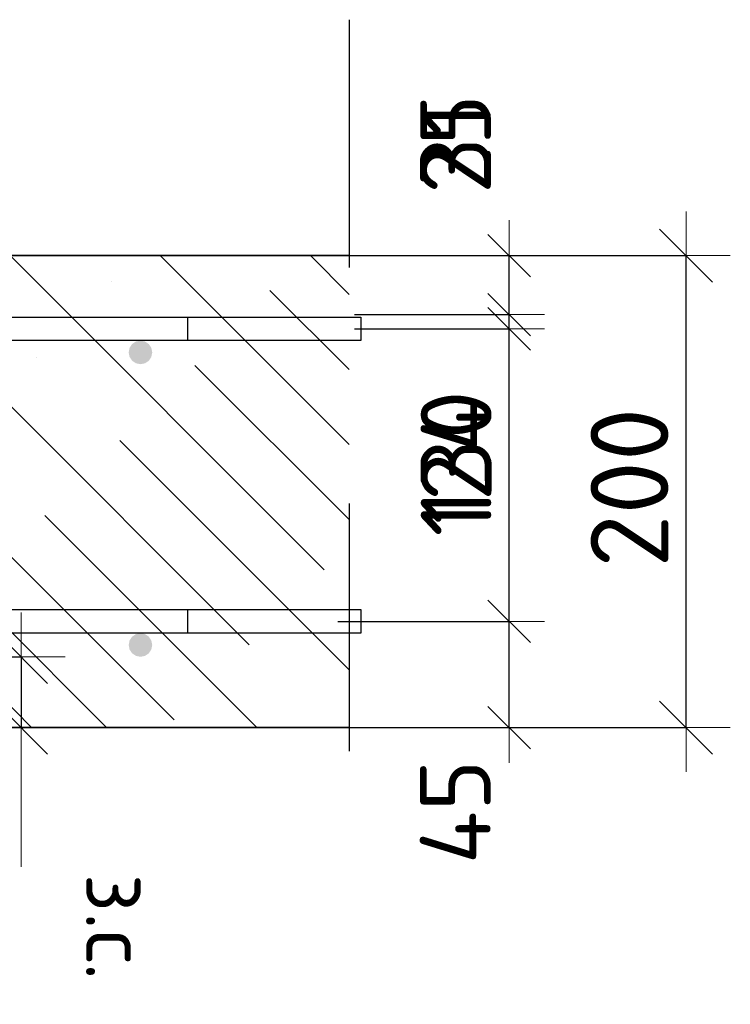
# Model space of a CAD drawing. Header units: metres. Extents: x -38 to 93, y -15 to 21.
# Tile 240 of 256: x 72.616 to 72.918, y 7.225 to 7.642. Entities that reach past the tile are written whole.
import ezdxf

# ---------------------------------------------------------------- set-up
doc = ezdxf.new("R2010")
doc.units = ezdxf.units.M
doc.header["$PDMODE"] = 65
doc.linetypes.add('______4', pattern=[0.135, 0.105, -0.03])
for name, color, linetype, lineweight in [('XR$3$Арм. стержнями верхней зоны', 180, 'Continuous', 35), ('XR$3$Арм. стержнями нижней зоны', 180, 'Continuous', 35), ('XR$3$Арм.стержн. Арматура края', 96, 'Continuous', 35), ('XR$3$Размерная линия (1)', 7, 'Continuous', 13), ('XR$3$Размерная линия_ общее', 7, 'Continuous', 13), ('XR$5$Арм. стержнями верхней зоны', 180, 'Continuous', 35), ('XR$5$Арм. стержнями нижней зоны', 180, 'Continuous', 35), ('XR$5$Арм.стержн. Арматура края', 96, 'Continuous', 35), ('XR$5$Размерная линия (1)', 7, 'Continuous', 13), ('XR$5$Размерная линия_ общее', 7, 'Continuous', 13)]:
    doc.layers.add(name, color=color, linetype=linetype, lineweight=lineweight)
doc.styles.add('ISOCPEUR', font='txt')
doc.dimstyles.new('DIMSTYLE_10', dxfattribs={"dimtxt": 0.033, "dimasz": 0.0375, "dimexe": 0, "dimexo": 0, "dimgap": 0.0165, "dimtad": 2, "dimdec": 0, "dimlfac": 1000, "dimrnd": 1, "dimzin": 12, "dimdsep": 46, "dimtxsty": 'ISOCPEUR', "dimblk1": 'ALL_ML_STRICH', "dimblk2": 'ALL_ML_STRICH', "dimsah": 1, "dimcen": 0, "dimclrd": 7, "dimclre": 256, "dimclrt": 7, "dimadec": 0, "dimazin": 0, "dimtfac": 1, "dimtdec": 0, "dimtix": 1, "dimtmove": 2, "dimatfit": 3, "dimfxl": 0, "dimtvp": 1.2, "dimtzin": 0, "dimlwd": 0, "dimlwe": -3, "dimarcsym": 0})
doc.dimstyles.new('DIMSTYLE_12', dxfattribs={"dimtxt": 0.03, "dimasz": 0.03, "dimexe": 0, "dimexo": 0, "dimgap": 0.015, "dimtad": 2, "dimdec": 0, "dimlfac": 1000, "dimrnd": 1, "dimzin": 12, "dimdsep": 46, "dimtxsty": 'ISOCPEUR', "dimblk1": 'ALL_ML_STRICH', "dimblk2": 'ALL_ML_STRICH', "dimsah": 1, "dimcen": 0, "dimclrd": 7, "dimclre": 256, "dimclrt": 7, "dimadec": 0, "dimazin": 0, "dimtfac": 1, "dimtdec": 0, "dimtix": 1, "dimtmove": 2, "dimatfit": 3, "dimfxl": 0, "dimtzin": 0, "dimlwd": 0, "dimlwe": -3, "dimarcsym": 0})
doc.dimstyles.new('DIMSTYLE_14', dxfattribs={"dimtxt": 0.03, "dimasz": 0.03, "dimexe": 0, "dimexo": 0, "dimgap": 0.015, "dimtad": 2, "dimdec": 0, "dimlfac": 1000, "dimrnd": 1, "dimzin": 12, "dimdsep": 46, "dimtxsty": 'ISOCPEUR', "dimblk1": 'ALL_ML_STRICH', "dimblk2": 'ALL_ML_STRICH', "dimsah": 1, "dimcen": 0, "dimclrd": 7, "dimclre": 256, "dimclrt": 7, "dimadec": 0, "dimazin": 0, "dimtfac": 1, "dimtdec": 0, "dimtix": 1, "dimtmove": 2, "dimatfit": 3, "dimfxl": 0, "dimtvp": 1.2, "dimtzin": 0, "dimlwd": 0, "dimlwe": -3, "dimarcsym": 0})
doc.dimstyles.new('DIMSTYLE_8', dxfattribs={"dimtxt": 0.033, "dimasz": 0.0375, "dimexe": 0, "dimexo": 0, "dimgap": 0.0165, "dimtad": 2, "dimdec": 0, "dimlfac": 1000, "dimrnd": 1, "dimzin": 12, "dimdsep": 46, "dimtxsty": 'ISOCPEUR', "dimblk1": 'ALL_ML_STRICH', "dimblk2": 'ALL_ML_STRICH', "dimsah": 1, "dimcen": 0, "dimclrd": 7, "dimclre": 256, "dimclrt": 7, "dimadec": 0, "dimazin": 0, "dimtfac": 1, "dimtdec": 0, "dimtix": 1, "dimtmove": 2, "dimatfit": 3, "dimfxl": 0, "dimtzin": 0, "dimlwd": 0, "dimlwe": -3, "dimarcsym": 0})
pattern_1 = [(135, (0, 0), (-0.031819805, -0.031819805), [0.4, -0.05, 0, -0.05]), (135, (-0.01591, -0.01591), (-0.031819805, -0.031819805), [0.8, -0.1, 0.1, -0.1])]

# ---------------------------------------------------------------- blocks, each defined once
blk = doc.blocks.new('ALL_ML_STRICH')
at = {"color": 0, "linetype": 'ByBlock', "lineweight": -2}
for p, q in [((0, -0.5), (0, 0.5)), ((-0.3, -0.3), (0.3, 0.3)), ((-1, 0), (0.5, 0))]:
    blk.add_line(p, q, dxfattribs=at)
blk = doc.blocks.new('*D141')
at = {"layer": 'DEFPOINTS', "color": 7, "linetype": 'Continuous', "lineweight": 13, "transparency": 33554687}
for p in [(72.7273, 7.54188), (72.7273, 7.34188), (72.89884, 7.34188)]:
    blk.add_point(p, dxfattribs=at)
at = {"layer": 'XR$3$Размерная линия_ общее', "color": 253, "linetype": 'Continuous', "lineweight": -2, "true_color": 0xa0a0a0, "transparency": 33554687}
for p, q in [((72.7473, 7.54188), (72.89884, 7.54188)), ((72.7473, 7.34188), (72.89884, 7.34188))]:
    blk.add_line(p, q, dxfattribs=at)
at = {"layer": 'XR$3$Размерная линия_ общее', "color": 7, "linetype": 'Continuous', "lineweight": -2, "transparency": 33554687}
blk.add_line((72.89884, 7.34188), (72.89884, 7.54188), dxfattribs=at)
at = {"layer": 'XR$3$Размерная линия_ общее', "color": 7, "linetype": 'Continuous', "lineweight": 13, "transparency": 33554687, "xscale": 0.0375, "yscale": 0.0375, "zscale": 0.0375}
for p, rotation in [((72.89884, 7.54188), 90), ((72.89884, 7.34188), 270)]:
    blk.add_blockref('ALL_ML_STRICH', p, dxfattribs=dict(at, rotation=rotation))
at = {"layer": 'XR$3$Размерная линия_ общее', "color": 7, "linetype": 'Continuous', "lineweight": 13, "transparency": 33554687, "insert": (72.87484, 7.44353), "char_height": 0.033, "width": 0.099, "attachment_point": 5, "rotation": 90, "style": 'ISOCPEUR'}
blk.add_mtext('\\A1;{200}', dxfattribs=at)
blk = doc.blocks.new('*D142')
at = {"layer": 'DEFPOINTS', "color": 7, "linetype": 'Continuous', "lineweight": 13, "transparency": 33554687}
for p in [(72.5769, 7.37188), (72.61689, 7.37188), (72.5769, 7.34188)]:
    blk.add_point(p, dxfattribs=at)
at = {"layer": 'XR$3$Размерная линия_ общее', "color": 253, "linetype": 'Continuous', "lineweight": -2, "true_color": 0xa0a0a0, "transparency": 33554687}
for p, q in [((72.5969, 7.37188), (72.61689, 7.37188)), ((72.5969, 7.34188), (72.61689, 7.34188))]:
    blk.add_line(p, q, dxfattribs=at)
at = {"layer": 'XR$3$Размерная линия_ общее', "color": 7, "linetype": 'Continuous', "lineweight": -2, "transparency": 33554687}
blk.add_line((72.61689, 7.37188), (72.61689, 7.34188), dxfattribs=at)
at = {"layer": 'XR$3$Размерная линия_ общее', "color": 7, "linetype": 'Continuous', "lineweight": 13, "transparency": 33554687, "xscale": 0.0375, "yscale": 0.0375, "zscale": 0.0375}
for p, rotation in [((72.61689, 7.37188), 90), ((72.61689, 7.34188), 270)]:
    blk.add_blockref('ALL_ML_STRICH', p, dxfattribs=dict(at, rotation=rotation))
at = {"layer": 'XR$3$Размерная линия_ общее', "color": 7, "linetype": 'Continuous', "lineweight": 13, "transparency": 33554687, "insert": (72.59289, 7.30345), "char_height": 0.033, "width": 0.066, "attachment_point": 5, "rotation": 90, "style": 'ISOCPEUR'}
blk.add_mtext('\\A1;{30}', dxfattribs=at)
at = {"layer": 'XR$3$Размерная линия_ общее', "color": 7, "linetype": 'Continuous', "lineweight": 13, "transparency": 33554687, "insert": (72.67143, 7.27997), "char_height": 0.027, "width": 0.00135, "attachment_point": 1, "rotation": 270, "line_spacing_factor": 0.60241, "style": 'ISOCPEUR'}
blk.add_mtext('з.с.', dxfattribs=at)
blk = doc.blocks.new('*D173')
at = {"layer": 'DEFPOINTS', "color": 7, "linetype": 'Continuous', "lineweight": 13, "transparency": 33554687}
for p in [(72.73118, 7.38688), (72.74403, 7.34188), (72.82384, 7.34188)]:
    blk.add_point(p, dxfattribs=at)
at = {"layer": 'XR$3$Размерная линия (1)', "color": 9, "linetype": 'Continuous', "lineweight": -2, "true_color": 0xc7c7c7, "transparency": 33554687}
for p, q in [((72.75118, 7.38688), (72.82384, 7.38688)), ((72.76403, 7.34188), (72.82384, 7.34188))]:
    blk.add_line(p, q, dxfattribs=at)
at = {"layer": 'XR$3$Размерная линия (1)', "color": 7, "linetype": 'Continuous', "lineweight": -2, "transparency": 33554687}
blk.add_line((72.82384, 7.34188), (72.82384, 7.38688), dxfattribs=at)
at = {"layer": 'XR$3$Размерная линия (1)', "color": 7, "linetype": 'Continuous', "lineweight": 13, "transparency": 33554687, "xscale": 0.03, "yscale": 0.03, "zscale": 0.03}
for p, rotation in [((72.82384, 7.38688), 90), ((72.82384, 7.34188), 270)]:
    blk.add_blockref('ALL_ML_STRICH', p, dxfattribs=dict(at, rotation=rotation))
at = {"layer": 'XR$3$Размерная линия (1)', "color": 7, "linetype": 'Continuous', "lineweight": 13, "transparency": 33554687, "insert": (72.80098, 7.30614), "char_height": 0.03, "width": 0.06, "attachment_point": 5, "rotation": 90, "style": 'ISOCPEUR'}
blk.add_mtext('\\A1;{45}', dxfattribs=at)
blk = doc.blocks.new('*D174')
at = {"layer": 'DEFPOINTS', "color": 7, "linetype": 'Continuous', "lineweight": 13, "transparency": 33554687}
for p in [(72.73821, 7.51088), (72.73118, 7.38688), (72.82384, 7.38688)]:
    blk.add_point(p, dxfattribs=at)
at = {"layer": 'XR$3$Размерная линия (1)', "color": 9, "linetype": 'Continuous', "lineweight": -2, "true_color": 0xc7c7c7, "transparency": 33554687}
for p, q in [((72.75821, 7.51088), (72.82384, 7.51088)), ((72.75118, 7.38688), (72.82384, 7.38688))]:
    blk.add_line(p, q, dxfattribs=at)
at = {"layer": 'XR$3$Размерная линия (1)', "color": 7, "linetype": 'Continuous', "lineweight": -2, "transparency": 33554687}
blk.add_line((72.82384, 7.38688), (72.82384, 7.51088), dxfattribs=at)
at = {"layer": 'XR$3$Размерная линия (1)', "color": 7, "linetype": 'Continuous', "lineweight": 13, "transparency": 33554687, "xscale": 0.03, "yscale": 0.03, "zscale": 0.03}
for p, rotation in [((72.82384, 7.51088), 90), ((72.82384, 7.38688), 270)]:
    blk.add_blockref('ALL_ML_STRICH', p, dxfattribs=dict(at, rotation=rotation))
at = {"layer": 'XR$3$Размерная линия (1)', "color": 7, "linetype": 'Continuous', "lineweight": 13, "transparency": 33554687, "insert": (72.80134, 7.45188), "char_height": 0.03, "width": 0.09, "attachment_point": 5, "rotation": 90, "style": 'ISOCPEUR'}
blk.add_mtext('\\A1;{124}', dxfattribs=at)
blk = doc.blocks.new('*D175')
at = {"layer": 'DEFPOINTS', "color": 7, "linetype": 'Continuous', "lineweight": 13, "transparency": 33554687}
for p in [(72.72034, 7.54188), (72.73821, 7.51088), (72.82384, 7.51088)]:
    blk.add_point(p, dxfattribs=at)
at = {"layer": 'XR$3$Размерная линия (1)', "color": 9, "linetype": 'Continuous', "lineweight": -2, "true_color": 0xc7c7c7, "transparency": 33554687}
for p, q in [((72.74034, 7.54188), (72.82384, 7.54188)), ((72.75821, 7.51088), (72.82384, 7.51088))]:
    blk.add_line(p, q, dxfattribs=at)
at = {"layer": 'XR$3$Размерная линия (1)', "color": 7, "linetype": 'Continuous', "lineweight": -2, "transparency": 33554687}
blk.add_line((72.82384, 7.51088), (72.82384, 7.54188), dxfattribs=at)
at = {"layer": 'XR$3$Размерная линия (1)', "color": 7, "linetype": 'Continuous', "lineweight": 13, "transparency": 33554687, "xscale": 0.03, "yscale": 0.03, "zscale": 0.03}
for p, rotation in [((72.82384, 7.54188), 90), ((72.82384, 7.51088), 270)]:
    blk.add_blockref('ALL_ML_STRICH', p, dxfattribs=dict(at, rotation=rotation))
at = {"layer": 'XR$3$Размерная линия (1)', "color": 7, "linetype": 'Continuous', "lineweight": 13, "transparency": 33554687, "insert": (72.8011, 7.58917), "char_height": 0.03, "width": 0.06, "attachment_point": 5, "rotation": 90, "style": 'ISOCPEUR'}
blk.add_mtext('\\A1;{31}', dxfattribs=at)
blk = doc.blocks.new('*D494')
at = {"layer": 'DEFPOINTS', "color": 7, "linetype": 'Continuous', "lineweight": 13, "transparency": 33554687}
for p in [(72.7273, 7.54188), (72.7273, 7.34188), (72.89884, 7.34188)]:
    blk.add_point(p, dxfattribs=at)
at = {"layer": 'XR$5$Размерная линия_ общее', "color": 253, "linetype": 'Continuous', "lineweight": -2, "true_color": 0xa0a0a0, "transparency": 33554687}
for p, q in [((72.7473, 7.54188), (72.89884, 7.54188)), ((72.7473, 7.34188), (72.89884, 7.34188))]:
    blk.add_line(p, q, dxfattribs=at)
at = {"layer": 'XR$5$Размерная линия_ общее', "color": 7, "linetype": 'Continuous', "lineweight": -2, "transparency": 33554687}
blk.add_line((72.89884, 7.34188), (72.89884, 7.54188), dxfattribs=at)
at = {"layer": 'XR$5$Размерная линия_ общее', "color": 7, "linetype": 'Continuous', "lineweight": 13, "transparency": 33554687, "xscale": 0.0375, "yscale": 0.0375, "zscale": 0.0375}
for p, rotation in [((72.89884, 7.54188), 90), ((72.89884, 7.34188), 270)]:
    blk.add_blockref('ALL_ML_STRICH', p, dxfattribs=dict(at, rotation=rotation))
at = {"layer": 'XR$5$Размерная линия_ общее', "color": 7, "linetype": 'Continuous', "lineweight": 13, "transparency": 33554687, "insert": (72.87484, 7.44353), "char_height": 0.033, "width": 0.099, "attachment_point": 5, "rotation": 90, "style": 'ISOCPEUR'}
blk.add_mtext('\\A1;{200}', dxfattribs=at)
blk = doc.blocks.new('*D495')
at = {"layer": 'DEFPOINTS', "color": 7, "linetype": 'Continuous', "lineweight": 13, "transparency": 33554687}
for p in [(72.5769, 7.37188), (72.61689, 7.37188), (72.5769, 7.34188)]:
    blk.add_point(p, dxfattribs=at)
at = {"layer": 'XR$5$Размерная линия_ общее', "color": 253, "linetype": 'Continuous', "lineweight": -2, "true_color": 0xa0a0a0, "transparency": 33554687}
for p, q in [((72.5969, 7.37188), (72.61689, 7.37188)), ((72.5969, 7.34188), (72.61689, 7.34188))]:
    blk.add_line(p, q, dxfattribs=at)
at = {"layer": 'XR$5$Размерная линия_ общее', "color": 7, "linetype": 'Continuous', "lineweight": -2, "transparency": 33554687}
blk.add_line((72.61689, 7.37188), (72.61689, 7.34188), dxfattribs=at)
at = {"layer": 'XR$5$Размерная линия_ общее', "color": 7, "linetype": 'Continuous', "lineweight": 13, "transparency": 33554687, "xscale": 0.0375, "yscale": 0.0375, "zscale": 0.0375}
for p, rotation in [((72.61689, 7.37188), 90), ((72.61689, 7.34188), 270)]:
    blk.add_blockref('ALL_ML_STRICH', p, dxfattribs=dict(at, rotation=rotation))
at = {"layer": 'XR$5$Размерная линия_ общее', "color": 7, "linetype": 'Continuous', "lineweight": 13, "transparency": 33554687, "insert": (72.59289, 7.30345), "char_height": 0.033, "width": 0.066, "attachment_point": 5, "rotation": 90, "style": 'ISOCPEUR'}
blk.add_mtext('\\A1;{30}', dxfattribs=at)
at = {"layer": 'XR$5$Размерная линия_ общее', "color": 7, "linetype": 'Continuous', "lineweight": 13, "transparency": 33554687, "insert": (72.67143, 7.27997), "char_height": 0.027, "width": 0.00135, "attachment_point": 1, "rotation": 270, "line_spacing_factor": 0.60241, "style": 'ISOCPEUR'}
blk.add_mtext('з.с.', dxfattribs=at)
blk = doc.blocks.new('*D496')
at = {"layer": 'DEFPOINTS', "color": 7, "linetype": 'Continuous', "lineweight": 13, "transparency": 33554687}
for p in [(72.73118, 7.38688), (72.74403, 7.34188), (72.82384, 7.34188)]:
    blk.add_point(p, dxfattribs=at)
at = {"layer": 'XR$5$Размерная линия (1)', "color": 9, "linetype": 'Continuous', "lineweight": -2, "true_color": 0xc7c7c7, "transparency": 33554687}
for p, q in [((72.75118, 7.38688), (72.82384, 7.38688)), ((72.76403, 7.34188), (72.82384, 7.34188))]:
    blk.add_line(p, q, dxfattribs=at)
at = {"layer": 'XR$5$Размерная линия (1)', "color": 7, "linetype": 'Continuous', "lineweight": -2, "transparency": 33554687}
blk.add_line((72.82384, 7.34188), (72.82384, 7.38688), dxfattribs=at)
at = {"layer": 'XR$5$Размерная линия (1)', "color": 7, "linetype": 'Continuous', "lineweight": 13, "transparency": 33554687, "xscale": 0.03, "yscale": 0.03, "zscale": 0.03}
for p, rotation in [((72.82384, 7.38688), 90), ((72.82384, 7.34188), 270)]:
    blk.add_blockref('ALL_ML_STRICH', p, dxfattribs=dict(at, rotation=rotation))
at = {"layer": 'XR$5$Размерная линия (1)', "color": 7, "linetype": 'Continuous', "lineweight": 13, "transparency": 33554687, "insert": (72.80098, 7.30614), "char_height": 0.03, "width": 0.06, "attachment_point": 5, "rotation": 90, "style": 'ISOCPEUR'}
blk.add_mtext('\\A1;{45}', dxfattribs=at)
blk = doc.blocks.new('*D497')
at = {"layer": 'DEFPOINTS', "color": 7, "linetype": 'Continuous', "lineweight": 13, "transparency": 33554687}
for p in [(72.73821, 7.51688), (72.73118, 7.38688), (72.82384, 7.38688)]:
    blk.add_point(p, dxfattribs=at)
at = {"layer": 'XR$5$Размерная линия (1)', "color": 9, "linetype": 'Continuous', "lineweight": -2, "true_color": 0xc7c7c7, "transparency": 33554687}
for p, q in [((72.75821, 7.51688), (72.82384, 7.51688)), ((72.75118, 7.38688), (72.82384, 7.38688))]:
    blk.add_line(p, q, dxfattribs=at)
at = {"layer": 'XR$5$Размерная линия (1)', "color": 7, "linetype": 'Continuous', "lineweight": -2, "transparency": 33554687}
blk.add_line((72.82384, 7.38688), (72.82384, 7.51688), dxfattribs=at)
at = {"layer": 'XR$5$Размерная линия (1)', "color": 7, "linetype": 'Continuous', "lineweight": 13, "transparency": 33554687, "xscale": 0.03, "yscale": 0.03, "zscale": 0.03}
for p, rotation in [((72.82384, 7.51688), 90), ((72.82384, 7.38688), 270)]:
    blk.add_blockref('ALL_ML_STRICH', p, dxfattribs=dict(at, rotation=rotation))
at = {"layer": 'XR$5$Размерная линия (1)', "color": 7, "linetype": 'Continuous', "lineweight": 13, "transparency": 33554687, "insert": (72.80134, 7.45638), "char_height": 0.03, "width": 0.09, "attachment_point": 5, "rotation": 90, "style": 'ISOCPEUR'}
blk.add_mtext('\\A1;{130}', dxfattribs=at)
blk = doc.blocks.new('*D498')
at = {"layer": 'DEFPOINTS', "color": 7, "linetype": 'Continuous', "lineweight": 13, "transparency": 33554687}
for p in [(72.72034, 7.54188), (72.73821, 7.51688), (72.82384, 7.51688)]:
    blk.add_point(p, dxfattribs=at)
at = {"layer": 'XR$5$Размерная линия (1)', "color": 9, "linetype": 'Continuous', "lineweight": -2, "true_color": 0xc7c7c7, "transparency": 33554687}
for p, q in [((72.74034, 7.54188), (72.82384, 7.54188)), ((72.75821, 7.51688), (72.82384, 7.51688))]:
    blk.add_line(p, q, dxfattribs=at)
at = {"layer": 'XR$5$Размерная линия (1)', "color": 7, "linetype": 'Continuous', "lineweight": -2, "transparency": 33554687}
blk.add_line((72.82384, 7.51688), (72.82384, 7.54188), dxfattribs=at)
at = {"layer": 'XR$5$Размерная линия (1)', "color": 7, "linetype": 'Continuous', "lineweight": 13, "transparency": 33554687, "xscale": 0.03, "yscale": 0.03, "zscale": 0.03}
for p, rotation in [((72.82384, 7.54188), 90), ((72.82384, 7.51688), 270)]:
    blk.add_blockref('ALL_ML_STRICH', p, dxfattribs=dict(at, rotation=rotation))
at = {"layer": 'XR$5$Размерная линия (1)', "color": 7, "linetype": 'Continuous', "lineweight": 13, "transparency": 33554687, "insert": (72.8011, 7.58917), "char_height": 0.03, "width": 0.06, "attachment_point": 5, "rotation": 90, "style": 'ISOCPEUR'}
blk.add_mtext('\\A1;{25}', dxfattribs=at)

msp = doc.modelspace()

# ---------------------------------------------------------------- hatches: boundary and pattern name
at = {"linetype": 'Continuous', "lineweight": 13, "transparency": 33554687}
h = msp.add_hatch(dxfattribs=at)
h.set_pattern_fill('__________540', scale=0.015, style=0, pattern_type=2)
h.set_pattern_definition(pattern_1)
h.paths.add_polyline_path([(72.1675, 7.54188), (72.1675, 7.34188), (72.75595, 7.34188), (72.75595, 7.54188)], flags=0)
h = msp.add_hatch(dxfattribs=at)
h.set_pattern_fill('__________540', scale=0.015, style=0, pattern_type=2)
h.set_pattern_definition(pattern_1)
h.paths.add_polyline_path([(72.1675, 7.54188), (72.1675, 7.34188), (72.75595, 7.34188), (72.75595, 7.54188)], flags=0)
at = {"layer": 'XR$3$Арм. стержнями верхней зоны', "linetype": 'Continuous', "lineweight": 50, "transparency": 33554687}
msp.add_hatch(color=4, dxfattribs=at).paths.add_polyline_path([(72.67251, 7.50088), (72.67212, 7.50279), (72.67104, 7.50441), (72.66942, 7.5055), (72.66751, 7.50588), (72.66559, 7.5055), (72.66397, 7.50441), (72.66289, 7.50279), (72.66251, 7.50088), (72.66289, 7.49896), (72.66397, 7.49734), (72.66559, 7.49626), (72.66751, 7.49588), (72.66942, 7.49626), (72.67104, 7.49734), (72.67212, 7.49896)])
at = {"layer": 'XR$3$Арм. стержнями нижней зоны', "linetype": 'Continuous', "lineweight": 50, "transparency": 33554687}
msp.add_hatch(color=4, dxfattribs=at).paths.add_polyline_path([(72.67251, 7.37688), (72.67212, 7.37879), (72.67104, 7.38041), (72.66942, 7.3815), (72.66751, 7.38188), (72.66559, 7.3815), (72.66397, 7.38041), (72.66289, 7.37879), (72.66251, 7.37688), (72.66289, 7.37496), (72.66397, 7.37334), (72.66559, 7.37226), (72.66751, 7.37188), (72.66942, 7.37226), (72.67104, 7.37334), (72.67212, 7.37496)])
at = {"layer": 'XR$5$Арм. стержнями верхней зоны', "linetype": 'Continuous', "lineweight": 50, "transparency": 33554687}
msp.add_hatch(color=4, dxfattribs=at).paths.add_polyline_path([(72.67251, 7.50088), (72.67212, 7.50279), (72.67104, 7.50441), (72.66942, 7.5055), (72.66751, 7.50588), (72.66559, 7.5055), (72.66397, 7.50441), (72.66289, 7.50279), (72.66251, 7.50088), (72.66289, 7.49896), (72.66397, 7.49734), (72.66559, 7.49626), (72.66751, 7.49588), (72.66942, 7.49626), (72.67104, 7.49734), (72.67212, 7.49896)])
at = {"layer": 'XR$5$Арм. стержнями нижней зоны', "linetype": 'Continuous', "lineweight": 50, "transparency": 33554687}
msp.add_hatch(color=4, dxfattribs=at).paths.add_polyline_path([(72.67251, 7.37688), (72.67212, 7.37879), (72.67104, 7.38041), (72.66942, 7.3815), (72.66751, 7.38188), (72.66559, 7.3815), (72.66397, 7.38041), (72.66289, 7.37879), (72.66251, 7.37688), (72.66289, 7.37496), (72.66397, 7.37334), (72.66559, 7.37226), (72.66751, 7.37188), (72.66942, 7.37226), (72.67104, 7.37334), (72.67212, 7.37496)])

# ---------------------------------------------------------------- linework, layer by layer
at = {"color": 7, "linetype": '______4', "lineweight": 25, "transparency": 33554687}
msp.add_line((72.75595, 7.64188), (72.75595, 7.24188), dxfattribs=at)
msp.add_line((72.75595, 7.64188), (72.75595, 7.24188), dxfattribs=at)
at = {"color": 7, "linetype": 'Continuous', "lineweight": 35, "transparency": 33554687}
for p, q in [((72.75595, 7.54188), (72.1675, 7.54188)), ((72.75595, 7.54188), (72.1675, 7.54188)), ((72.1675, 7.34188), (72.75595, 7.34188)), ((72.1675, 7.34188), (72.75595, 7.34188))]:
    msp.add_line(p, q, dxfattribs=at)
at = {"color": 7, "linetype": 'Continuous', "lineweight": 13, "transparency": 33554687}
msp.add_line((72.61689, 7.34188), (72.61689, 7.28288), dxfattribs=at)
msp.add_line((72.61689, 7.34188), (72.61689, 7.28288), dxfattribs=at)
at = {"layer": 'XR$3$Арм. стержнями верхней зоны', "color": 4, "linetype": 'Continuous', "lineweight": 25, "transparency": 33554687}
for points in [[(72.76095, 7.50588), (72.1875, 7.50588), (72.1875, 7.51588), (72.76095, 7.51588), (72.76095, 7.50588)], [(72.76095, 7.50588), (72.44251, 7.50588), (72.44251, 7.51588), (72.76095, 7.51588), (72.76095, 7.50588)]]:
    msp.add_lwpolyline(points, dxfattribs=at)
at = {"layer": 'XR$3$Арм. стержнями нижней зоны', "color": 4, "linetype": 'Continuous', "lineweight": 25, "transparency": 33554687}
for points in [[(72.76095, 7.38188), (72.1875, 7.38188), (72.1875, 7.39188), (72.76095, 7.39188), (72.76095, 7.38188)], [(72.76095, 7.38188), (72.44251, 7.38188), (72.44251, 7.39188), (72.76095, 7.39188), (72.76095, 7.38188)]]:
    msp.add_lwpolyline(points, dxfattribs=at)
at = {"layer": 'XR$3$Арм.стержн. Арматура края', "color": 4, "linetype": 'Continuous', "lineweight": 25, "transparency": 33554687}
for points in [[(72.21607, 7.51588), (72.6875, 7.51588), (72.6875, 7.50588), (72.21676, 7.50588)], [(72.21676, 7.39188), (72.6875, 7.39188), (72.6875, 7.38188)], [(72.6875, 7.38188), (72.21607, 7.38188)]]:
    msp.add_lwpolyline(points, dxfattribs=at)
at = {"layer": 'XR$5$Арм. стержнями верхней зоны', "color": 4, "linetype": 'Continuous', "lineweight": 25, "transparency": 33554687}
for points in [[(72.76095, 7.50588), (72.1875, 7.50588), (72.1875, 7.51588), (72.76095, 7.51588), (72.76095, 7.50588)], [(72.76095, 7.50588), (72.44251, 7.50588), (72.44251, 7.51588), (72.76095, 7.51588), (72.76095, 7.50588)]]:
    msp.add_lwpolyline(points, dxfattribs=at)
at = {"layer": 'XR$5$Арм. стержнями нижней зоны', "color": 4, "linetype": 'Continuous', "lineweight": 25, "transparency": 33554687}
for points in [[(72.76095, 7.38188), (72.1875, 7.38188), (72.1875, 7.39188), (72.76095, 7.39188), (72.76095, 7.38188)], [(72.76095, 7.38188), (72.44251, 7.38188), (72.44251, 7.39188), (72.76095, 7.39188), (72.76095, 7.38188)]]:
    msp.add_lwpolyline(points, dxfattribs=at)
at = {"layer": 'XR$5$Арм.стержн. Арматура края', "color": 4, "linetype": 'Continuous', "lineweight": 25, "transparency": 33554687}
for points in [[(72.21607, 7.51588), (72.6875, 7.51588), (72.6875, 7.50588), (72.21676, 7.50588)], [(72.21676, 7.39188), (72.6875, 7.39188), (72.6875, 7.38188)], [(72.6875, 7.38188), (72.21607, 7.38188)]]:
    msp.add_lwpolyline(points, dxfattribs=at)

# ---------------------------------------------------------------- dimensions: what is measured, and where the dimension line sits
at = {"layer": 'XR$3$Размерная линия (1)', "color": 7, "linetype": 'Continuous', "lineweight": 13, "transparency": 33554687}
for base, p1, p2, dimstyle, picture, middle in [((72.82384, 7.54188), (72.75821, 7.51088), (72.74034, 7.54188), 'DIMSTYLE_14', '*D175', (72.8011, 7.58917)), ((72.82384, 7.51088), (72.75118, 7.38688), (72.75821, 7.51088), 'DIMSTYLE_12', '*D174', (72.80134, 7.45188)), ((72.82384, 7.38688), (72.76403, 7.34188), (72.75118, 7.38688), 'DIMSTYLE_14', '*D173', (72.80098, 7.30614))]:
    dim = msp.add_linear_dim(base=base, p1=p1, p2=p2, angle=90, dimstyle=dimstyle, override={"dimpost": '<>', "dimclrd": 7, "dimclre": 9, "dimclrt": 7, "dimlwd": 0, "dimlwe": 65533}, dxfattribs=at)
    dim.commit()
    dim.dimension.update_dxf_attribs({"geometry": picture, "text_midpoint": middle, "dimtype": 160})
at = {"layer": 'XR$3$Размерная линия_ общее', "color": 7, "linetype": 'Continuous', "lineweight": 13, "transparency": 33554687}
dim = msp.add_linear_dim(base=(72.89884, 7.54188), p1=(72.7473, 7.34188), p2=(72.7473, 7.54188), angle=90, dimstyle='DIMSTYLE_8', override={"dimpost": '<>', "dimclrd": 7, "dimclre": 253, "dimclrt": 7, "dimlwd": 0, "dimlwe": 65533}, dxfattribs=at)
dim.commit()
dim.dimension.update_dxf_attribs({"geometry": '*D141', "text_midpoint": (72.87484, 7.44353), "dimtype": 160})
dim = msp.add_linear_dim(base=(72.61689, 7.34188), p1=(72.5969, 7.37188), p2=(72.5969, 7.34188), angle=270, text='<>\\Xз.с.', dimstyle='DIMSTYLE_10', override={"dimpost": '<>', "dimclrd": 7, "dimclre": 253, "dimclrt": 7, "dimlwd": 0, "dimlwe": 65533}, dxfattribs=at)
dim.commit()
dim.dimension.update_dxf_attribs({"geometry": '*D142', "text_midpoint": (72.59289, 7.30345), "dimtype": 160})
at = {"layer": 'XR$5$Размерная линия (1)', "color": 7, "linetype": 'Continuous', "lineweight": 13, "transparency": 33554687}
for base, p1, p2, dimstyle, picture, middle in [((72.82384, 7.54188), (72.75821, 7.51688), (72.74034, 7.54188), 'DIMSTYLE_14', '*D498', (72.8011, 7.58917)), ((72.82384, 7.51688), (72.75118, 7.38688), (72.75821, 7.51688), 'DIMSTYLE_12', '*D497', (72.80134, 7.45638)), ((72.82384, 7.38688), (72.76403, 7.34188), (72.75118, 7.38688), 'DIMSTYLE_14', '*D496', (72.80098, 7.30614))]:
    dim = msp.add_linear_dim(base=base, p1=p1, p2=p2, angle=90, dimstyle=dimstyle, override={"dimpost": '<>', "dimclrd": 7, "dimclre": 9, "dimclrt": 7, "dimlwd": 0, "dimlwe": 65533}, dxfattribs=at)
    dim.commit()
    dim.dimension.update_dxf_attribs({"geometry": picture, "text_midpoint": middle, "dimtype": 160})
at = {"layer": 'XR$5$Размерная линия_ общее', "color": 7, "linetype": 'Continuous', "lineweight": 13, "transparency": 33554687}
dim = msp.add_linear_dim(base=(72.89884, 7.54188), p1=(72.7473, 7.34188), p2=(72.7473, 7.54188), angle=90, dimstyle='DIMSTYLE_8', override={"dimpost": '<>', "dimclrd": 7, "dimclre": 253, "dimclrt": 7, "dimlwd": 0, "dimlwe": 65533}, dxfattribs=at)
dim.commit()
dim.dimension.update_dxf_attribs({"geometry": '*D494', "text_midpoint": (72.87484, 7.44353), "dimtype": 160})
dim = msp.add_linear_dim(base=(72.61689, 7.34188), p1=(72.5969, 7.37188), p2=(72.5969, 7.34188), angle=270, text='<>\\Xз.с.', dimstyle='DIMSTYLE_10', override={"dimpost": '<>', "dimclrd": 7, "dimclre": 253, "dimclrt": 7, "dimlwd": 0, "dimlwe": 65533}, dxfattribs=at)
dim.commit()
dim.dimension.update_dxf_attribs({"geometry": '*D495', "text_midpoint": (72.59289, 7.30345), "dimtype": 160})

doc.saveas('drawing.dxf')
